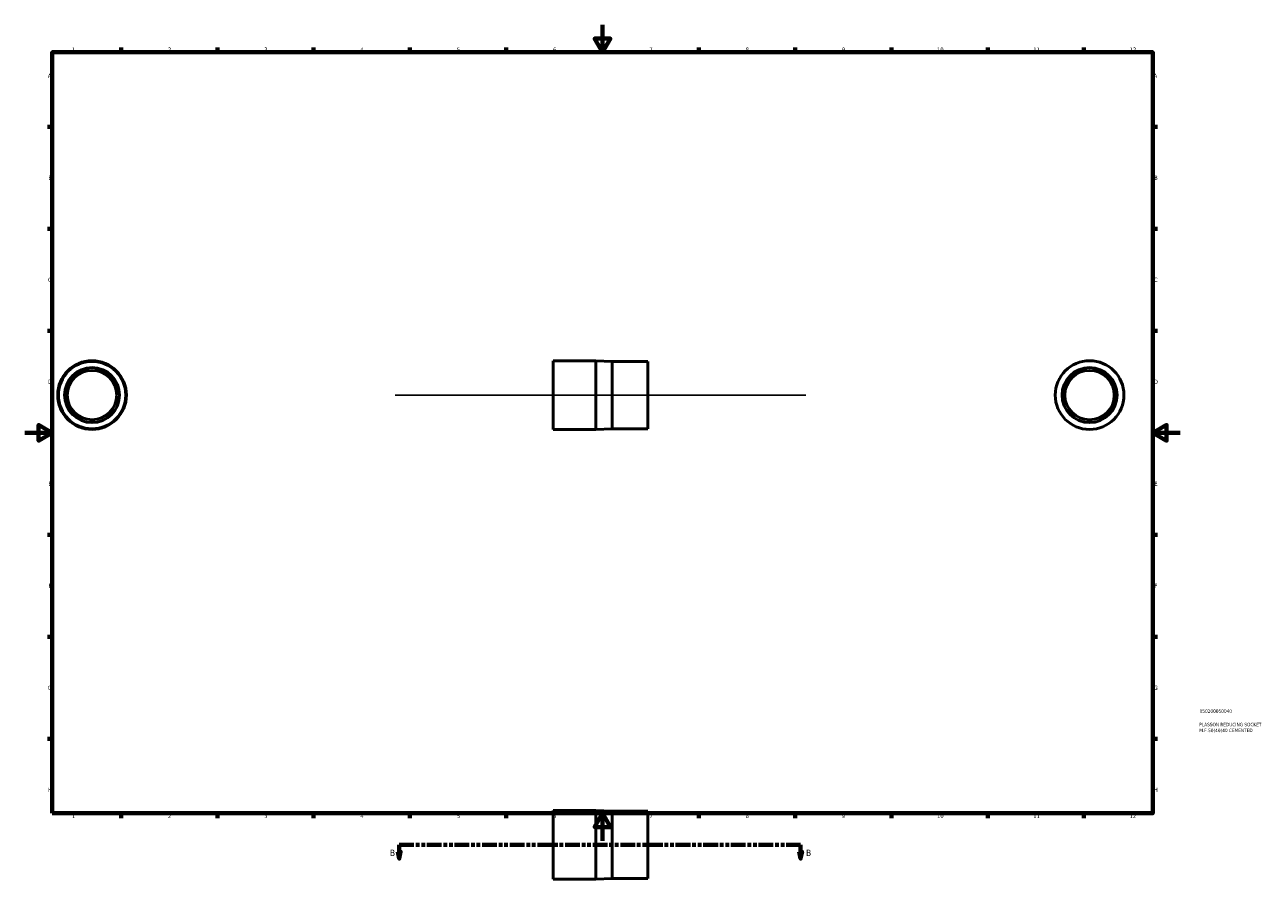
# Model space of a CAD drawing. Header units: millimetres. Extents: x 0 to 901, y -28 to 1052.
# Tile 1 of 3: x 0 to 901, y -28 to 594. Entities that reach past the tile are written whole.
import ezdxf

# ---------------------------------------------------------------- set-up
doc = ezdxf.new("R2010")
doc.units = ezdxf.units.MM
doc.linetypes.add('DOUBLE_DASH_CHAIN', pattern=[1.2403, 0.6614, -0.0827, 0.1654, -0.0827, 0.1654, -0.0827])
for name, color, linetype, lineweight in [('Border (ANSI)', 7, 'Continuous', 70), ('Section Line (ANSI)', 7, 'DOUBLE_DASH_CHAIN', 70), ('Sketch Geometry (ANSI)', 7, 'Continuous', 25), ('Title (ISO)', 7, 'Continuous', 50), ('Visible (ANSI)', 7, 'Continuous', 50)]:
    doc.layers.add(name, color=color, linetype=linetype, lineweight=lineweight)
doc.styles.add('Label Text (ANSI)', font='tahoma.ttf')
doc.styles.add('Note Text (ANSI)', font='tahoma.ttf')
doc.styles.add('Note Text (ISO)', font='tahoma.ttf')

# ---------------------------------------------------------------- blocks, each defined once
blk = doc.blocks.new('Borders Default Border')
at = {"layer": 'Border (ANSI)'}
for p, q in [((70.08, 574), (70.08, 577.45)), ((140.17, 574), (140.17, 577.45)), ((210.25, 574), (210.25, 577.45)), ((280.33, 574), (280.33, 577.45)), ((350.42, 574), (350.42, 577.45)), ((490.58, 574), (490.58, 577.45)), ((560.67, 574), (560.67, 577.45)), ((630.75, 574), (630.75, 577.45)), ((700.83, 574), (700.83, 577.45)), ((770.92, 574), (770.92, 577.45)), ((20, 519.75), (16.55, 519.75)), ((821, 519.75), (824.45, 519.75)), ((20, 445.5), (16.55, 445.5)), ((821, 445.5), (824.45, 445.5)), ((20, 371.25), (16.55, 371.25)), ((821, 371.25), (824.45, 371.25)), ((20, 222.75), (16.55, 222.75)), ((821, 222.75), (824.45, 222.75)), ((20, 148.5), (16.55, 148.5)), ((821, 148.5), (824.45, 148.5)), ((20, 74.25), (16.55, 74.25)), ((821, 74.25), (824.45, 74.25)), ((70.08, 20), (70.08, 16.55)), ((140.17, 20), (140.17, 16.55)), ((210.25, 20), (210.25, 16.55)), ((280.33, 20), (280.33, 16.55)), ((350.42, 20), (350.42, 16.55)), ((490.58, 20), (490.58, 16.55)), ((560.67, 20), (560.67, 16.55)), ((630.75, 20), (630.75, 16.55)), ((700.83, 20), (700.83, 16.55)), ((770.92, 20), (770.92, 16.55))]:
    blk.add_line(p, q, dxfattribs=at)
at = {"layer": 'Border (ANSI)', "flags": 128}
for points in [[(420.5, 594), (420.5, 574), (414.73, 584), (426.27, 584), (420.5, 574)], [(20, 20), (20, 574), (821, 574), (821, 20), (20, 20)], [(0, 297), (20, 297), (10, 302.77), (10, 291.23), (20, 297)], [(841, 297), (821, 297), (831, 302.77), (831, 291.23), (821, 297)], [(420.5, 0), (420.5, 20), (414.73, 10), (426.27, 10), (420.5, 20)]]:
    blk.add_lwpolyline(points, dxfattribs=at)
at = {"layer": 'Border (ANSI)', "attachment_point": 7, "style": 'Note Text (ANSI)'}
for s, insert, char_height in [('1', (34.35, 574.4), 3.05), ('2', (104.2, 574.4), 3.05), ('3', (174.26, 574.34), 3.05), ('4', (244.23, 574.4), 3.05), ('5', (314.48, 574.34), 3.05), ('6', (384.49, 574.34), 3.05), ('7', (454.6, 574.4), 3.05), ('8', (524.63, 574.33), 3.05), ('9', (594.7, 574.34), 3.05), ('10', (663.96, 574.34), 3.048), ('11', (734.04, 574.4), 3.048), ('12', (804.13, 574.4), 3.048), ('A', (16.78, 555.35), 3.05), ('A', (821.63, 555.35), 3.05), ('B', (17.15, 481.1), 3.05), ('B', (821.99, 481.1), 3.05), ('C', (16.95, 406.8), 3.05), ('C', (821.8, 406.8), 3.05), ('D', (16.96, 332.6), 3.05), ('D', (821.81, 332.6), 3.05), ('E', (17.21, 258.35), 3.05), ('E', (822.05, 258.35), 3.05), ('F', (17.29, 184.1), 3.05), ('F', (822.14, 184.1), 3.05), ('G', (16.81, 109.79), 3.05), ('G', (821.66, 109.79), 3.05), ('H', (16.97, 35.6), 3.05), ('H', (821.81, 35.6), 3.05), ('1', (34.35, 16.55), 3.05), ('2', (104.2, 16.55), 3.05), ('3', (174.26, 16.49), 3.05), ('4', (244.23, 16.55), 3.05), ('5', (314.48, 16.49), 3.05), ('6', (384.49, 16.49), 3.05), ('7', (454.6, 16.55), 3.05), ('8', (524.63, 16.48), 3.05), ('9', (594.7, 16.49), 3.05), ('10', (663.96, 16.49), 3.048), ('11', (734.04, 16.55), 3.048), ('12', (804.13, 16.55), 3.048)]:
    blk.add_mtext(s, dxfattribs=dict(at, insert=insert, char_height=char_height))
blk = doc.blocks.new('Title Blocks ISO')
at = {"layer": 'Title (ISO)', "color": 232, "true_color": 0xca0064, "style": 'Note Text (ISO)'}
for tag, p in [('PART_NUMBER_001', (34.08, 73.13)), ('DESCRIPTION_001', (33.84, 63.4)), ('DESCRIPTION_002', (33.84, 59.12))]:
    blk.add_attdef(tag, p, '', height=2.5, dxfattribs=at)
blk = doc.blocks.new('2dTransSection0')
at = {"layer": 'Section Line (ANSI)', "linetype": 'Continuous'}
for p, q in [((271.56, -7.97), (272.56, -12.97)), ((273.56, -7.97), (271.56, -7.97)), ((272.56, -2.97), (283.08, -2.97)), ((272.56, -2.97), (272.56, -7.97)), ((272.56, -7.97), (272.56, -12.97)), ((272.56, -12.97), (273.56, -7.97)), ((554.18, -2.97), (564.7, -2.97)), ((563.7, -7.97), (564.7, -12.97)), ((565.7, -7.97), (563.7, -7.97)), ((564.7, -2.97), (564.7, -7.97)), ((564.7, -7.97), (564.7, -12.97)), ((564.7, -12.97), (565.7, -7.97))]:
    blk.add_line(p, q, dxfattribs=at)
at = {"layer": 'Section Line (ANSI)', "linetype": 'DOUBLE_DASH_CHAIN', "ltscale": 16.218304}
blk.add_line((272.56, -2.97), (564.7, -2.97), dxfattribs=at)
at = {"layer": 'Section Line (ANSI)', "linetype": 'Continuous', "flags": 128}
for points in [[(271.56, -7.97), (272.56, -12.97), (273.56, -7.97), (271.56, -7.97)], [(563.7, -7.97), (564.7, -12.97), (565.7, -7.97), (563.7, -7.97)]]:
    blk.add_lwpolyline(points, dxfattribs=at)
at = {"layer": 'Section Line (ANSI)'}
for points in [[(271.56, -7.97), (272.56, -12.97), (273.56, -7.97), (271.56, -7.97)], [(563.7, -7.97), (564.7, -12.97), (565.7, -7.97), (563.7, -7.97)]]:
    blk.add_solid(points, dxfattribs=at)
at = {"layer": 'Section Line (ANSI)', "char_height": 4.57, "attachment_point": 7, "style": 'Label Text (ANSI)'}
for insert in [(265.82, -11.04), (568.65, -11.04)]:
    blk.add_mtext('B', dxfattribs=dict(at, insert=insert))

msp = doc.modelspace()

# ---------------------------------------------------------------- linework, layer by layer
at = {"layer": 'Sketch Geometry (ANSI)'}
msp.add_line((269.531, 324.427), (568.531, 324.427), dxfattribs=at)
at = {"layer": 'Visible (ANSI)'}
for p, q in [((384.531, 349.427), (384.531, 299.427)), ((415.531, 349.427), (384.531, 349.427)), ((415.531, 349.427), (415.531, 299.427)), ((427.531, 348.927), (415.531, 349.427)), ((427.531, 348.927), (427.531, 299.927)), ((453.531, 348.927), (427.531, 348.927)), ((453.531, 348.927), (453.531, 299.927)), ((415.531, 299.427), (384.531, 299.427)), ((427.531, 299.927), (415.531, 299.427)), ((453.531, 299.927), (427.531, 299.927)), ((384.531, 22.029), (384.531, -27.971)), ((415.531, 22.029), (384.531, 22.029)), ((415.531, 22.029), (415.531, -27.971)), ((427.531, 21.529), (415.531, 22.029)), ((427.531, 21.529), (427.531, -27.471)), ((453.531, 21.529), (427.531, 21.529)), ((453.531, 21.529), (453.531, -27.471)), ((415.531, -27.971), (384.531, -27.971)), ((427.531, -27.471), (415.531, -27.971)), ((453.531, -27.471), (427.531, -27.471))]:
    msp.add_line(p, q, dxfattribs=at)
for centre, radius in [((48.959, 324.427), 25), ((48.959, 324.427), 24.5), ((48.959, 324.427), 20), ((774.964, 324.427), 25), ((774.964, 324.427), 20), ((48.959, 324.427), 18), ((774.964, 324.427), 18)]:
    msp.add_circle(centre, radius, dxfattribs=at)

# ---------------------------------------------------------------- block references
msp.add_blockref('Borders Default Border', (0, 0))
msp.add_blockref('Title Blocks ISO', (821, 20)).add_auto_attribs({'PART_NUMBER_001': '050200050040', 'DESCRIPTION_001': 'PLASSON REDUCING SOCKET', 'DESCRIPTION_002': 'M.F.50(40)40 CEMENTED'})
at = {"layer": 'Section Line (ANSI)'}
msp.add_blockref('2dTransSection0', (0, 0), dxfattribs=at)

doc.saveas('drawing.dxf')
